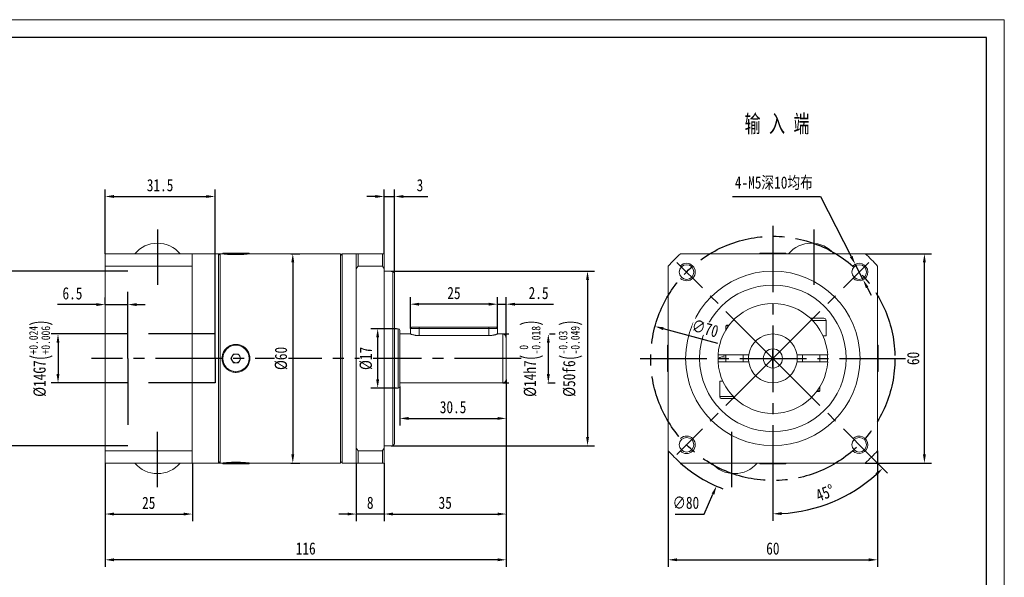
# Model space of a CAD drawing. Header units: millimetres. Extents: x -79 to 348, y -72 to 230.
# Tile 3 of 3: x 65 to 348, y 70 to 230. Entities that reach past the tile are written whole.
import ezdxf

# ---------------------------------------------------------------- set-up
doc = ezdxf.new("R2010")
doc.units = ezdxf.units.MM
doc.header["$PDSIZE"] = -1
doc.linetypes.add('CENTER2', pattern=[28.575, 19.05, -3.175, 3.175, -3.175])
doc.linetypes.add('DASHED2', pattern=[9.525, 6.35, -3.175])
doc.layers.get('0').update_dxf_attribs({"lineweight": 18})
doc.layers.get('Defpoints').update_dxf_attribs({"lineweight": 18})
for name, color, linetype in [('1轮廓实线层', 7, 'Continuous'), ('3中心线层', 1, 'CENTER2'), ('4虚线层', 6, 'DASHED2'), ('7标注层', 4, 'Continuous')]:
    doc.layers.add(name, color=color, linetype=linetype)
doc.layers.add('图框_外框线', color=7, linetype='Continuous', lineweight=18)
doc.styles.get("Standard").update_dxf_attribs({"font": 'txt', "width": 0.707})
doc.styles.add('TH_GBDIM', font='txt', dxfattribs={"width": 0.8})
doc.dimstyles.new('TH_GBDIM', dxfattribs={"dimtxt": 3.5, "dimasz": 2.5, "dimexe": 2, "dimexo": 0, "dimgap": 1.5, "dimtad": 1, "dimdec": 1, "dimdsep": 46, "dimtxsty": 'TH_GBDIM', "dimcen": 2.5, "dimdle": 5, "dimclrd": 4, "dimclre": 4, "dimclrt": 3, "dimadec": 0, "dimazin": 2, "dimtfac": 0.714286, "dimtdec": 1, "dimtmove": 0, "dimatfit": 3, "dimfxl": 1, "dimtolj": 1, "dimarcsym": 0})

# ---------------------------------------------------------------- blocks, each defined once
blk = doc.blocks.new('*D7')
at = {"layer": '7标注层', "color": 4, "lineweight": -2}
for p, q in [((269.8, 178.94), (294.98, 178.94)), ((294.98, 178.94), (303.82, 161.74)), ((307.25, 155.07), (304.97, 159.51)), ((308.4, 152.84), (309.54, 150.62))]:
    blk.add_line(p, q, dxfattribs=at)
at = {"layer": '7标注层', "color": 4}
for points in [[(303.45, 161.55), (304.2, 161.93), (304.97, 159.51)], [(308.77, 153.03), (308.03, 152.65), (307.25, 155.07)]]:
    blk.add_solid(points, dxfattribs=at)
at = {"layer": 'Defpoints', "color": 0}
for p in [(304.97, 159.51), (307.25, 155.07)]:
    blk.add_point(p, dxfattribs=at)
at = {"layer": '7标注层', "color": 3, "insert": (281.64, 182.74), "char_height": 3.5, "attachment_point": 5, "style": 'TH_GBDIM'}
blk.add_mtext('\\A1;4-M5深10均布{}', dxfattribs=at)
blk = doc.blocks.new('*D8')
at = {"layer": '7标注层', "color": 4, "lineweight": -2}
for p, q in [((251.36, 106.08), (251.36, 72.84)), ((311.36, 106.08), (311.36, 72.84)), ((253.86, 74.84), (308.86, 74.84))]:
    blk.add_line(p, q, dxfattribs=at)
at = {"layer": '7标注层', "color": 4}
for points in [[(253.86, 75.26), (253.86, 74.43), (251.36, 74.84)], [(308.86, 74.43), (308.86, 75.26), (311.36, 74.84)]]:
    blk.add_solid(points, dxfattribs=at)
at = {"layer": 'Defpoints', "color": 0}
for p in [(251.36, 106.08), (311.36, 106.08), (311.36, 74.84)]:
    blk.add_point(p, dxfattribs=at)
at = {"layer": '7标注层', "color": 3, "insert": (281.36, 78.06), "char_height": 3.5, "attachment_point": 5, "style": 'TH_GBDIM'}
blk.add_mtext('\\A1;60', dxfattribs=at)
blk = doc.blocks.new('*D9')
at = {"layer": '7标注层', "color": 4, "lineweight": -2}
for p, q in [((307.82, 162.54), (326.81, 162.54)), ((324.81, 105.04), (324.81, 160.04)), ((307.82, 102.54), (326.81, 102.54))]:
    blk.add_line(p, q, dxfattribs=at)
at = {"layer": '7标注层', "color": 4}
for points in [[(325.23, 160.04), (324.39, 160.04), (324.81, 162.54)], [(324.39, 105.04), (325.23, 105.04), (324.81, 102.54)]]:
    blk.add_solid(points, dxfattribs=at)
at = {"layer": 'Defpoints', "color": 0}
for p in [(307.82, 162.54), (324.81, 162.54), (307.82, 102.54)]:
    blk.add_point(p, dxfattribs=at)
at = {"layer": '7标注层', "color": 3, "insert": (321.6, 132.54), "char_height": 3.5, "attachment_point": 5, "rotation": 90, "style": 'TH_GBDIM'}
blk.add_mtext('\\A1;60', dxfattribs=at)
blk = doc.blocks.new('*D10')
at = {"layer": '7标注层', "color": 4, "lineweight": -2}
for p, q in [((96.43, 139.54), (74.42, 139.54)), ((76.42, 137.04), (76.42, 128.04)), ((96.43, 125.54), (74.42, 125.54))]:
    blk.add_line(p, q, dxfattribs=at)
at = {"layer": '7标注层', "color": 4}
for points in [[(76.83, 137.04), (76, 137.04), (76.42, 139.54)], [(76, 128.04), (76.83, 128.04), (76.42, 125.54)]]:
    blk.add_solid(points, dxfattribs=at)
at = {"layer": 'Defpoints', "color": 0}
for p in [(96.43, 139.54), (76.42, 125.54), (96.43, 125.54)]:
    blk.add_point(p, dxfattribs=at)
at = {"layer": '7标注层', "color": 3, "insert": (71.55, 132.54), "char_height": 3.5, "attachment_point": 5, "rotation": 90, "style": 'TH_GBDIM'}
blk.add_mtext('\\A1;{%%c14}{}{G7\\H0.7143x;{\\H2x;\\W0.5;(}\\S+0.024^ +0.006;{\\H2x;\\W0.5;)}}', dxfattribs=at)
blk = doc.blocks.new('*D11')
at = {"layer": '7标注层', "color": 4, "lineweight": -2}
for p, q in [((89.93, 157.54), (60.84, 157.54)), ((62.84, 155.04), (62.84, 110.04)), ((89.93, 107.54), (60.84, 107.54))]:
    blk.add_line(p, q, dxfattribs=at)
at = {"layer": '7标注层', "color": 4}
for points in [[(63.26, 155.04), (62.43, 155.04), (62.84, 157.54)], [(62.43, 110.04), (63.26, 110.04), (62.84, 107.54)]]:
    blk.add_solid(points, dxfattribs=at)
at = {"layer": 'Defpoints', "color": 0}
for p in [(89.93, 157.54), (62.84, 107.54), (89.93, 107.54)]:
    blk.add_point(p, dxfattribs=at)
at = {"layer": '7标注层', "color": 3, "insert": (57.98, 132.54), "char_height": 3.5, "attachment_point": 5, "rotation": 90, "style": 'TH_GBDIM'}
blk.add_mtext('\\A1;{%%c50}{}{F6\\H0.7143x;{\\H2x;\\W0.5;(}\\S+0.049^ +0.03;{\\H2x;\\W0.5;)}}', dxfattribs=at)
blk = doc.blocks.new('*D12')
at = {"layer": '7标注层', "color": 4, "lineweight": -2}
for p, q in [((89.93, 147.96), (89.93, 149.96)), ((96.43, 147.96), (96.43, 149.96)), ((87.43, 147.96), (76.28, 147.96)), ((89.93, 147.96), (96.43, 147.96)), ((98.93, 147.96), (101.43, 147.96))]:
    blk.add_line(p, q, dxfattribs=at)
at = {"layer": '7标注层', "color": 4}
for points in [[(87.43, 147.55), (87.43, 148.38), (89.93, 147.96)], [(98.93, 148.38), (98.93, 147.55), (96.43, 147.96)]]:
    blk.add_solid(points, dxfattribs=at)
at = {"layer": 'Defpoints', "color": 0}
for p in [(89.93, 147.96), (96.43, 147.96), (96.43, 147.96)]:
    blk.add_point(p, dxfattribs=at)
at = {"layer": '7标注层', "color": 3, "insert": (80.56, 151.17), "char_height": 3.5, "attachment_point": 5, "style": 'TH_GBDIM'}
blk.add_mtext('\\A1;6.5', dxfattribs=at)
blk = doc.blocks.new('*D13')
at = {"layer": '7标注层', "color": 4, "lineweight": -2}
for p, q in [((89.93, 162.54), (89.93, 180.94)), ((121.43, 139.54), (121.43, 180.94)), ((92.43, 178.94), (118.93, 178.94))]:
    blk.add_line(p, q, dxfattribs=at)
at = {"layer": '7标注层', "color": 4}
for points in [[(92.43, 179.35), (92.43, 178.52), (89.93, 178.94)], [(118.93, 178.52), (118.93, 179.35), (121.43, 178.94)]]:
    blk.add_solid(points, dxfattribs=at)
at = {"layer": 'Defpoints', "color": 0}
for p in [(121.43, 178.94), (89.93, 162.54), (121.43, 139.54)]:
    blk.add_point(p, dxfattribs=at)
at = {"layer": '7标注层', "color": 3, "insert": (105.68, 182.15), "char_height": 3.5, "attachment_point": 5, "style": 'TH_GBDIM'}
blk.add_mtext('\\A1;31.5', dxfattribs=at)
blk = doc.blocks.new('*D14')
at = {"layer": '7标注层', "color": 4, "lineweight": -2}
for p, q in [((89.93, 102.54), (89.93, 85.95)), ((114.93, 102.54), (114.93, 85.95)), ((92.43, 87.95), (112.43, 87.95))]:
    blk.add_line(p, q, dxfattribs=at)
at = {"layer": '7标注层', "color": 4}
for points in [[(92.43, 88.37), (92.43, 87.54), (89.93, 87.95)], [(112.43, 87.54), (112.43, 88.37), (114.93, 87.95)]]:
    blk.add_solid(points, dxfattribs=at)
at = {"layer": 'Defpoints', "color": 0}
for p in [(89.93, 102.54), (114.93, 102.54), (114.93, 87.95)]:
    blk.add_point(p, dxfattribs=at)
at = {"layer": '7标注层', "color": 3, "insert": (102.43, 91.14), "char_height": 3.5, "attachment_point": 5, "style": 'TH_GBDIM'}
blk.add_mtext('\\A1;25', dxfattribs=at)
blk = doc.blocks.new('*D15')
at = {"layer": '7标注层', "color": 4, "lineweight": -2}
for p, q in [((204.93, 119.94), (204.93, 72.84)), ((89.93, 96.42), (89.93, 72.84)), ((202.43, 74.84), (92.43, 74.84))]:
    blk.add_line(p, q, dxfattribs=at)
at = {"layer": '7标注层', "color": 4}
for points in [[(92.43, 75.26), (92.43, 74.43), (89.93, 74.84)], [(202.43, 74.43), (202.43, 75.26), (204.93, 74.84)]]:
    blk.add_solid(points, dxfattribs=at)
at = {"layer": 'Defpoints', "color": 0}
for p in [(204.93, 119.94), (89.93, 96.42), (89.93, 74.84)]:
    blk.add_point(p, dxfattribs=at)
at = {"layer": '7标注层', "color": 3, "insert": (147.43, 78.06), "char_height": 3.5, "attachment_point": 5, "style": 'TH_GBDIM'}
blk.add_mtext('\\A1;{116}{}{}', dxfattribs=at)
blk = doc.blocks.new('*D16')
at = {"layer": '7标注层', "color": 4, "lineweight": -2}
for p, q in [((169.93, 162.54), (169.93, 180.94)), ((172.93, 157.04), (172.93, 180.94)), ((167.43, 178.94), (164.93, 178.94)), ((169.93, 178.94), (172.93, 178.94)), ((175.43, 178.94), (182.45, 178.94))]:
    blk.add_line(p, q, dxfattribs=at)
at = {"layer": '7标注层', "color": 4}
for points in [[(167.43, 178.52), (167.43, 179.35), (169.93, 178.94)], [(175.43, 179.35), (175.43, 178.52), (172.93, 178.94)]]:
    blk.add_solid(points, dxfattribs=at)
at = {"layer": 'Defpoints', "color": 0}
for p in [(172.93, 178.94), (169.93, 162.54), (172.93, 157.04)]:
    blk.add_point(p, dxfattribs=at)
at = {"layer": '7标注层', "color": 3, "insert": (180.19, 182.15), "char_height": 3.5, "attachment_point": 5, "style": 'TH_GBDIM'}
blk.add_mtext('\\A1;{3}{}{}', dxfattribs=at)
blk = doc.blocks.new('*D17')
at = {"layer": '7标注层', "color": 4, "lineweight": -2}
for p, q in [((174.43, 124.54), (174.43, 113.35)), ((204.93, 126.54), (204.93, 113.35)), ((176.93, 115.35), (202.43, 115.35))]:
    blk.add_line(p, q, dxfattribs=at)
at = {"layer": '7标注层', "color": 4}
for points in [[(176.93, 115.76), (176.93, 114.93), (174.43, 115.35)], [(202.43, 114.93), (202.43, 115.76), (204.93, 115.35)]]:
    blk.add_solid(points, dxfattribs=at)
at = {"layer": 'Defpoints', "color": 0}
for p in [(174.43, 124.54), (204.93, 126.54), (204.93, 115.35)]:
    blk.add_point(p, dxfattribs=at)
at = {"layer": '7标注层', "color": 3, "insert": (189.68, 118.56), "char_height": 3.5, "attachment_point": 5, "style": 'TH_GBDIM'}
blk.add_mtext('\\A1;30.5', dxfattribs=at)
blk = doc.blocks.new('*D18')
at = {"layer": '7标注层', "color": 4, "lineweight": -2}
for p, q in [((171.93, 157.54), (230.23, 157.54)), ((228.23, 155.04), (228.23, 110.04)), ((171.93, 107.54), (230.23, 107.54))]:
    blk.add_line(p, q, dxfattribs=at)
at = {"layer": '7标注层', "color": 4}
for points in [[(228.65, 155.04), (227.82, 155.04), (228.23, 157.54)], [(227.82, 110.04), (228.65, 110.04), (228.23, 107.54)]]:
    blk.add_solid(points, dxfattribs=at)
at = {"layer": 'Defpoints', "color": 0}
for p in [(171.93, 157.54), (171.93, 107.54), (228.23, 107.54)]:
    blk.add_point(p, dxfattribs=at)
at = {"layer": '7标注层', "color": 3, "insert": (223.37, 132.54), "char_height": 3.5, "attachment_point": 5, "rotation": 90, "style": 'TH_GBDIM'}
blk.add_mtext('\\A1;{%%c50}{}{f6\\H0.7143x;{\\H2x;\\W0.5;(}\\S-0.03^ -0.049;{\\H2x;\\W0.5;)}}', dxfattribs=at)
blk = doc.blocks.new('*D19')
at = {"layer": '7标注层', "color": 4, "lineweight": -2}
for p, q in [((202.43, 141.14), (202.43, 150.08)), ((204.93, 138.54), (204.93, 150.08)), ((199.93, 148.08), (197.43, 148.08)), ((202.43, 148.08), (204.93, 148.08)), ((207.43, 148.08), (218.48, 148.08))]:
    blk.add_line(p, q, dxfattribs=at)
at = {"layer": '7标注层', "color": 4}
for points in [[(199.93, 147.66), (199.93, 148.49), (202.43, 148.08)], [(207.43, 148.49), (207.43, 147.66), (204.93, 148.08)]]:
    blk.add_solid(points, dxfattribs=at)
at = {"layer": 'Defpoints', "color": 0}
for p in [(204.93, 148.08), (202.43, 141.14), (204.93, 138.54)]:
    blk.add_point(p, dxfattribs=at)
at = {"layer": '7标注层', "color": 3, "insert": (214.2, 151.27), "char_height": 3.5, "attachment_point": 5, "style": 'TH_GBDIM'}
blk.add_mtext('\\A1;2.5', dxfattribs=at)
blk = doc.blocks.new('*D20')
at = {"layer": '7标注层', "color": 4, "lineweight": -2}
for p, q in [((177.43, 141.14), (177.43, 150.08)), ((202.43, 141.14), (202.43, 150.08)), ((199.93, 148.08), (179.93, 148.08))]:
    blk.add_line(p, q, dxfattribs=at)
at = {"layer": '7标注层', "color": 4}
for points in [[(179.93, 148.49), (179.93, 147.66), (177.43, 148.08)], [(199.93, 147.66), (199.93, 148.49), (202.43, 148.08)]]:
    blk.add_solid(points, dxfattribs=at)
at = {"layer": 'Defpoints', "color": 0}
for p in [(177.43, 148.08), (177.43, 141.14), (202.43, 141.14)]:
    blk.add_point(p, dxfattribs=at)
at = {"layer": '7标注层', "color": 3, "insert": (189.93, 151.27), "char_height": 3.5, "attachment_point": 5, "style": 'TH_GBDIM'}
blk.add_mtext('\\A1;25', dxfattribs=at)
blk = doc.blocks.new('*D21')
at = {"layer": '7标注层', "color": 4, "lineweight": -2}
for p, q in [((169.93, 102.54), (169.93, 85.95)), ((204.93, 104.01), (204.93, 85.95)), ((172.43, 87.95), (202.43, 87.95))]:
    blk.add_line(p, q, dxfattribs=at)
at = {"layer": '7标注层', "color": 4}
for points in [[(172.43, 88.37), (172.43, 87.54), (169.93, 87.95)], [(202.43, 87.54), (202.43, 88.37), (204.93, 87.95)]]:
    blk.add_solid(points, dxfattribs=at)
at = {"layer": 'Defpoints', "color": 0}
for p in [(169.93, 102.54), (204.93, 104.01), (204.93, 87.95)]:
    blk.add_point(p, dxfattribs=at)
at = {"layer": '7标注层', "color": 3, "insert": (187.43, 91.16), "char_height": 3.5, "attachment_point": 5, "style": 'TH_GBDIM'}
blk.add_mtext('\\A1;35', dxfattribs=at)
blk = doc.blocks.new('*D22')
at = {"layer": '7标注层', "color": 4, "lineweight": -2}
for p, q in [((161.93, 102.54), (161.93, 85.95)), ((169.93, 102.54), (169.93, 85.95)), ((159.43, 87.95), (156.93, 87.95)), ((169.93, 87.95), (161.93, 87.95)), ((172.43, 87.95), (174.93, 87.95))]:
    blk.add_line(p, q, dxfattribs=at)
at = {"layer": '7标注层', "color": 4}
for points in [[(159.43, 87.54), (159.43, 88.37), (161.93, 87.95)], [(172.43, 88.37), (172.43, 87.54), (169.93, 87.95)]]:
    blk.add_solid(points, dxfattribs=at)
at = {"layer": 'Defpoints', "color": 0}
for p in [(161.93, 102.54), (169.93, 102.54), (161.93, 87.95)]:
    blk.add_point(p, dxfattribs=at)
at = {"layer": '7标注层', "color": 3, "insert": (165.93, 91.16), "char_height": 3.5, "attachment_point": 5, "style": 'TH_GBDIM'}
blk.add_mtext('\\A1;8', dxfattribs=at)
blk = doc.blocks.new('*D26')
at = {"layer": '7标注层', "color": 4, "lineweight": -2}
for p, q in [((203.93, 139.54), (205.62, 139.54)), ((217.35, 139.54), (218.99, 139.54)), ((216.99, 137.04), (216.99, 128.04)), ((203.93, 125.54), (205.62, 125.54)), ((216.89, 125.54), (218.99, 125.54))]:
    blk.add_line(p, q, dxfattribs=at)
at = {"layer": '7标注层', "color": 4}
for points in [[(217.41, 137.04), (216.57, 137.04), (216.99, 139.54)], [(216.57, 128.04), (217.41, 128.04), (216.99, 125.54)]]:
    blk.add_solid(points, dxfattribs=at)
at = {"layer": 'Defpoints', "color": 0}
for p in [(203.93, 139.54), (203.93, 125.54), (216.99, 125.54)]:
    blk.add_point(p, dxfattribs=at)
at = {"layer": '7标注层', "color": 3, "insert": (212.13, 132.54), "char_height": 3.5, "attachment_point": 5, "rotation": 90, "style": 'TH_GBDIM'}
blk.add_mtext('\\A1;{%%c14}{}{h7\\H0.7143x;{\\H2x;\\W0.5;(}\\S 0^ -0.018;{\\H2x;\\W0.5;)}}', dxfattribs=at)
blk = doc.blocks.new('*D27')
at = {"layer": '7标注层', "color": 4, "lineweight": -2}
for p, q in [((281.36, 130.04), (281.36, 135.04)), ((278.86, 132.54), (283.86, 132.54)), ((261.67, 87.95), (264.19, 93.67)), ((253.31, 87.95), (261.67, 87.95))]:
    blk.add_line(p, q, dxfattribs=at)
blk.add_arc((281.36, 132.54), 40, 228.5904, 249.0341, dxfattribs=at)
at = {"layer": '7标注层', "color": 4}
blk.add_solid([(264.57, 93.5), (263.81, 93.83), (265.2, 95.95)], dxfattribs=at)
at = {"layer": 'Defpoints', "color": 0}
for p in [(297.52, 169.13), (265.2, 95.95)]:
    blk.add_point(p, dxfattribs=at)
at = {"layer": '7标注层', "color": 3, "insert": (256.43, 91.16), "char_height": 3.5, "attachment_point": 5, "style": 'TH_GBDIM'}
blk.add_mtext('\\A1;{∅80}{}{}', dxfattribs=at)
blk = doc.blocks.new('*D29')
at = {"color": 4, "lineweight": -2}
for p, q in [((308.87, 105.03), (314.26, 99.64)), ((281.36, 94.54), (281.36, 86.01))]:
    blk.add_line(p, q, dxfattribs=at)
blk.add_arc((281.36, 132.54), 44.53, 273.2173, 311.7827, dxfattribs=at)
at = {"color": 4}
for points in [[(311.32, 99.04), (310.74, 99.64), (312.85, 101.06)], [(283.85, 88.5), (283.87, 87.67), (281.36, 88.01)]]:
    blk.add_solid(points, dxfattribs=at)
at = {"layer": 'Defpoints', "color": 0}
for p in [(281.36, 170.54), (281.36, 132.54), (308.87, 105.03), (281.36, 94.54), (303.63, 93.98)]:
    blk.add_point(p, dxfattribs=at)
at = {"color": 3, "insert": (296.31, 94), "char_height": 3.5, "attachment_point": 5, "rotation": 21.1964, "style": 'TH_GBDIM'}
blk.add_mtext('\\A1;45%%d', dxfattribs=at)
blk = doc.blocks.new('*D30')
at = {"layer": '7标注层', "color": 4, "lineweight": -2}
blk.add_line((265.55, 136.83), (250, 141.05), dxfattribs=at)
at = {"layer": '7标注层', "color": 4}
blk.add_solid([(250.11, 141.46), (249.89, 140.65), (247.58, 141.71)], dxfattribs=at)
at = {"layer": 'Defpoints', "color": 0}
for p in [(247.58, 141.71), (315.14, 123.38)]:
    blk.add_point(p, dxfattribs=at)
at = {"layer": '7标注层', "color": 3, "insert": (261.94, 141.14), "char_height": 3.5, "attachment_point": 5, "rotation": 344.8165, "style": 'TH_GBDIM'}
blk.add_mtext('\\A1;∅70', dxfattribs=at)
blk = doc.blocks.new('*D31')
at = {"layer": '7标注层', "color": 4, "lineweight": -2}
for p, q in [((173.43, 141.04), (166.06, 141.04)), ((168.06, 138.54), (168.06, 126.54)), ((173.43, 124.04), (166.06, 124.04))]:
    blk.add_line(p, q, dxfattribs=at)
at = {"layer": '7标注层', "color": 4}
for points in [[(168.48, 138.54), (167.64, 138.54), (168.06, 141.04)], [(167.64, 126.54), (168.48, 126.54), (168.06, 124.04)]]:
    blk.add_solid(points, dxfattribs=at)
at = {"layer": 'Defpoints', "color": 0}
for p in [(173.43, 141.04), (168.06, 124.04), (173.43, 124.04)]:
    blk.add_point(p, dxfattribs=at)
at = {"layer": '7标注层', "color": 3, "insert": (164.72, 132.54), "char_height": 3.5, "attachment_point": 5, "rotation": 90, "style": 'TH_GBDIM'}
blk.add_mtext('\\A1;{%%c17}{}{}', dxfattribs=at)
blk = doc.blocks.new('*D32')
at = {"layer": '7标注层', "color": 4, "lineweight": -2}
for p, q in [((143.18, 162.54), (145.73, 162.54)), ((143.73, 160.04), (143.73, 105.04)), ((143.18, 102.54), (145.73, 102.54))]:
    blk.add_line(p, q, dxfattribs=at)
at = {"layer": '7标注层', "color": 4}
for points in [[(144.14, 160.04), (143.31, 160.04), (143.73, 162.54)], [(143.31, 105.04), (144.14, 105.04), (143.73, 102.54)]]:
    blk.add_solid(points, dxfattribs=at)
at = {"layer": 'Defpoints', "color": 0}
for p in [(143.18, 162.54), (143.18, 102.54), (143.73, 102.54)]:
    blk.add_point(p, dxfattribs=at)
at = {"layer": '7标注层', "color": 3, "insert": (140.39, 132.54), "char_height": 3.5, "attachment_point": 5, "rotation": 90, "style": 'TH_GBDIM'}
blk.add_mtext('\\A1;{%%c60}{}{}', dxfattribs=at)

msp = doc.modelspace()

# ---------------------------------------------------------------- linework, layer by layer
at = {"color": 7, "linetype": 'Continuous', "lineweight": 15}
for p, q in [((104.947112, 165.541958), (104.908631, 165.541958)), ((292.380923, 165.541958), (292.342441, 165.541958)), ((89.927871, 158.999449), (89.927871, 162.541936)), ((107.925796, 162.541936), (89.927871, 162.541936)), ((114.927871, 162.541936), (114.927871, 132.541936)), ((114.927872, 162.541936), (114.927872, 158.999449)), ((122.427871, 132.541936), (122.427871, 162.541936)), ((122.927871, 162.541936), (122.927871, 102.541936)), ((123.662871, 162.721936), (129.310371, 162.721936)), ((129.310371, 162.721936), (131.192871, 162.721936)), ((157.427871, 162.541936), (157.427871, 102.541936)), ((157.927871, 162.541936), (157.927871, 132.541936)), ((161.927871, 158.237267), (161.927871, 162.541936)), ((162.427871, 162.541936), (162.427871, 158.999449)), ((169.427871, 162.541936), (162.427871, 162.541936)), ((169.427871, 158.999449), (169.427871, 162.541936)), ((169.927871, 162.541936), (169.927871, 158.237267)), ((307.819195, 162.541936), (254.904169, 162.541936)), ((277.596682, 162.721936), (285.126682, 162.721936)), ((89.927871, 106.084423), (89.927871, 158.999449)), ((89.927871, 158.999449), (114.927872, 158.999449)), ((89.927871, 106.084424), (89.927871, 158.999449)), ((114.927872, 132.541937), (114.927872, 158.999449)), ((161.927871, 132.541936), (161.927871, 158.237267)), ((162.427871, 158.999449), (169.427871, 158.999449)), ((169.927871, 106.846606), (169.927871, 158.237267)), ((251.361682, 158.999449), (251.361682, 106.084423)), ((311.361682, 106.084423), (311.361682, 158.999449)), ((172.427871, 107.541936), (172.427871, 157.541936)), ((172.927871, 157.041936), (172.927871, 108.041936)), ((292.123304, 144.041936), (294.174182, 144.041936)), ((294.174182, 144.041936), (295.986682, 144.041936)), ((179.927871, 141.141936), (177.427871, 141.141936)), ((177.827871, 141.541936), (179.927871, 141.541936)), ((179.927871, 141.541936), (199.927871, 141.541936)), ((179.927871, 141.541936), (179.927871, 141.141936)), ((199.927871, 141.141936), (179.927871, 141.141936)), ((179.927871, 141.141936), (179.927871, 139.080285)), ((199.927871, 141.141936), (199.927871, 141.541936)), ((199.927871, 141.541936), (202.027871, 141.541936)), ((202.427871, 141.141936), (199.927871, 141.141936)), ((199.927871, 141.141936), (199.927871, 139.080285)), ((268.650565, 141.841936), (267.861682, 141.841936)), ((268.061682, 142.041936), (268.783866, 142.041936)), ((294.486682, 143.416936), (292.754525, 143.416936)), ((296.611682, 143.416936), (294.486682, 143.416936)), ((173.927871, 132.541936), (173.927871, 141.041936)), ((174.427871, 140.541936), (174.427871, 132.541936)), ((199.927871, 139.080285), (179.927871, 139.080285)), ((203.927871, 132.541936), (203.927871, 139.541936)), ((204.927871, 138.541936), (204.927871, 132.541936)), ((296.611682, 139.041936), (295.707849, 139.041936)), ((251.181682, 128.776936), (251.181682, 136.306936)), ((311.541682, 136.306936), (311.541682, 128.776936)), ((125.984496, 132.541936), (126.706184, 133.791936)), ((126.706184, 133.791936), (128.149559, 133.791936)), ((128.149559, 133.791936), (128.871247, 132.541936)), ((273.928648, 133.541936), (266.144504, 133.541936)), ((296.57886, 133.541936), (288.794717, 133.541936)), ((297.00478, 133.400966), (296.813174, 133.552495)), ((114.927871, 132.541936), (114.927871, 102.541936)), ((114.927872, 106.084424), (114.927872, 132.541937)), ((122.427871, 102.541936), (122.427871, 132.541936)), ((126.706184, 131.291936), (125.984496, 132.541936)), ((128.149559, 131.291936), (126.706184, 131.291936)), ((128.871247, 132.541936), (128.149559, 131.291936)), ((157.927871, 132.541936), (157.927871, 102.541936)), ((161.927871, 106.846606), (161.927871, 132.541936)), ((173.927871, 124.041936), (173.927871, 132.541936)), ((174.427871, 132.541936), (174.427871, 124.541936)), ((203.927871, 125.541936), (203.927871, 132.541936)), ((204.927871, 132.541936), (204.927871, 126.541936)), ((265.727131, 131.539307), (265.702777, 132.048865)), ((266.144504, 131.541936), (273.928648, 131.541936)), ((288.794717, 131.541936), (296.57886, 131.541936)), ((266.111682, 126.041936), (267.015516, 126.041936)), ((266.111682, 121.666936), (268.236682, 121.666936)), ((268.236682, 121.666936), (269.968839, 121.666936)), ((294.661682, 123.041936), (293.924027, 123.041936)), ((294.072799, 123.241936), (294.861682, 123.241936)), ((268.549182, 121.041936), (266.736682, 121.041936)), ((270.600061, 121.041936), (268.549182, 121.041936)), ((114.927872, 106.084424), (89.927871, 106.084424)), ((89.927871, 102.541936), (89.927871, 106.084423)), ((114.927872, 106.084424), (114.927872, 102.541937)), ((161.927871, 102.541936), (161.927871, 106.846606)), ((169.427871, 106.084423), (162.427871, 106.084423)), ((162.427871, 106.084423), (162.427871, 102.541936)), ((169.427871, 102.541936), (169.427871, 106.084423)), ((169.927871, 106.846606), (169.927871, 102.541936)), ((89.927871, 102.541936), (107.925796, 102.541936)), ((131.192871, 102.361936), (123.662871, 102.361936)), ((162.427871, 102.541936), (169.427871, 102.541936)), ((254.904169, 102.541936), (307.819195, 102.541936)), ((285.126682, 102.361936), (277.596682, 102.361936)), ((104.908631, 99.541914), (104.947112, 99.541914)), ((270.342441, 99.541914), (270.380923, 99.541914))]:
    msp.add_line(p, q, dxfattribs=at)
at = {"color": 7, "linetype": 'Continuous', "lineweight": 15, "flags": 128}
for points in [[(265.702777, 132.048865), (265.716435, 133.360898), (265.72715, 133.544863)], [(296.996162, 133.54567), (297.0275, 132.378848), (296.996187, 131.538589)]]:
    msp.add_lwpolyline(points, dxfattribs=at)
for centre in [(256.612945, 157.290674), (306.11042, 157.290674), (256.612945, 107.793199), (306.11042, 107.793199)]:
    msp.add_circle(centre, 2.1)
at = {"color": 7, "linetype": 'Continuous', "lineweight": 15}
for centre, radius in [((281.361682, 132.541936), 25), ((281.361682, 132.541936), 21), ((127.427871, 132.541936), 3.765), ((281.361682, 132.541936), 2.75), ((281.361682, 132.541936), 2.75)]:
    msp.add_circle(centre, radius, dxfattribs=at)
for centre, radius, start, end in [((104.908631, 157.041958), 8.5, 90, 139.67997746), ((104.947112, 157.041958), 8.5, 40.32002254, 90), ((292.342441, 157.041958), 8.5, 90, 139.67997746), ((292.380923, 157.041958), 8.5, 40.32002254, 90), ((281.361682, 132.541936), 40, 131.40962211, 138.59037789), ((281.361682, 132.541936), 40, 41.40962211, 48.59037789), ((281.361682, 132.541936), 15.75, 3.64027588, 176.35972412), ((295.986682, 143.416936), 0.625, 0, 90), ((173.927871, 140.541936), 0.5, 0, 90), ((203.927871, 138.541936), 1, 0, 90), ((281.361682, 132.541936), 7, 8.2132107, 171.7867893), ((127.427871, 132.541936), 1.25, 150, 210), ((127.427871, 132.541936), 1.25, 90, 150), ((127.427871, 132.541936), 1.25, 30, 90), ((127.427871, 132.541936), 1.25, 330, 30), ((267.204424, 130.91881), 2.125, 71.98306934, 135.24046322), ((267.444475, 135.60361), 2.125, 255.97720168, 281.32259052), ((281.361682, 132.541936), 7, 171.7867893, 188.2132107), ((281.361682, 132.541936), 7, 351.7867893, 8.2132107), ((127.427871, 132.541936), 1.25, 210, 270), ((127.427871, 132.541936), 1.25, 270, 330), ((281.361682, 132.541936), 15.75, 183.64027588, 356.35972412), ((281.361682, 132.541936), 7, 188.2132107, 351.7867893), ((173.927871, 124.541936), 0.5, 270, 0), ((203.927871, 126.541936), 1, 270, 0), ((266.736682, 121.666936), 0.625, 180, 270), ((281.361682, 132.541936), 40, 221.40962211, 228.59037789), ((281.361682, 132.541936), 40, 311.40962211, 318.59037789), ((104.908631, 108.041914), 8.5, 220.32002254, 270), ((104.947112, 108.041914), 8.5, 270, 319.67997746), ((270.342441, 108.041914), 8.5, 220.32002254, 270), ((270.380923, 108.041914), 8.5, 270, 319.67997746)]:
    msp.add_arc(centre, radius, start, end, dxfattribs=at)
at = {"color": 4}
for centre, start, end in [((256.612945, 157.290674), 227.0467131, 135), ((306.11042, 157.290674), 225, 137.0467131), ((256.612945, 107.793199), 225, 132.9532869), ((306.11042, 107.793199), 222.9532869, 135)]:
    msp.add_arc(centre, 2.5, start, end, dxfattribs=at)
at = {"color": 7, "linetype": 'Continuous', "lineweight": 15}
for points, knots in [([(107.925796, 162.541936), (108.54285, 162.541936), (109.777998, 162.541936), (111.427626, 162.541936), (112.622879, 162.541936), (113.428702, 162.541936), (113.950108, 162.541936), (114.374531, 162.541936), (114.688464, 162.541936), (114.889664, 162.541936), (114.915136, 162.541936), (114.927871, 162.541936)], [0, 0, 0, 0, 0.1629979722, 0.3262710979, 0.4919228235, 0.5751551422, 0.6583829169, 0.7433472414, 0.8283066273, 0.9141544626, 1, 1, 1, 1]), ([(123.427871, 162.541936), (123.43049, 162.541587), (123.435745, 162.540885), (123.478587, 162.5352), (123.547878, 162.526134), (123.64533, 162.51365), (123.809792, 162.493186), (124.025737, 162.467628), (124.288613, 162.439103), (124.581581, 162.409341), (124.916789, 162.378964), (125.286262, 162.350651), (125.578258, 162.331061), (125.882978, 162.313639), (126.202648, 162.298708), (126.530041, 162.28702), (126.972086, 162.276128), (127.422554, 162.272569), (127.869909, 162.276737), (128.311551, 162.285796), (128.742353, 162.301834), (129.152517, 162.323544), (129.547091, 162.348408), (129.914318, 162.377012), (130.245167, 162.406938), (130.550802, 162.437003), (130.814488, 162.465955), (131.028544, 162.491189), (131.208194, 162.513238), (131.33724, 162.529943), (131.403414, 162.538677), (131.43264, 162.542569), (131.422174, 162.541179), (131.419279, 162.540795)], [0, 0, 0, 0, 0.02621828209, 0.0526198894, 0.07959874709, 0.1067765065, 0.13299452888, 0.18631358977, 0.21347600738, 0.23983777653, 0.2934497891, 0.32076377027, 0.34721885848, 0.37385895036, 0.40108497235, 0.42851460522, 0.45481038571, 0.50830651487, 0.53557242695, 0.56170457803, 0.61485299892, 0.64193090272, 0.66815021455, 0.72146715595, 0.74862619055, 0.77504691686, 0.82878410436, 0.85616572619, 0.88258953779, 0.93634675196, 0.96374729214, 0.98997247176, 1, 1, 1, 1]), ([(179.927871, 139.080285), (179.794384, 139.082675), (179.523362, 139.087527), (179.130821, 139.125306), (178.758061, 139.180942), (178.416085, 139.250297), (178.107637, 139.327047), (177.845125, 139.402761), (177.63521, 139.469944), (177.497629, 139.517099), (177.429777, 139.541253), (177.435084, 139.539363), (177.436873, 139.538727)], [0, 0, 0, 0, 0.1011220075, 0.2053094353, 0.3063967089, 0.4102015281, 0.5154274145, 0.6235208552, 0.7317291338, 0.8433234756, 0.9472020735, 1, 1, 1, 1]), ([(202.41887, 139.538727), (202.420587, 139.539337), (202.42544, 139.541064), (202.361398, 139.518277), (202.237287, 139.47565), (202.049884, 139.415019), (201.807142, 139.343342), (201.507359, 139.26589), (201.158332, 139.191629), (200.76614, 139.129996), (200.351833, 139.088179), (200.066313, 139.082863), (199.927871, 139.080285)], [0, 0, 0, 0, 0.054383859, 0.1537537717, 0.2559370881, 0.3568245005, 0.4603550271, 0.5665813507, 0.6757691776, 0.7837218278, 0.8951324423, 1, 1, 1, 1]), ([(123.427871, 132.541936), (123.438972, 132.318173), (123.461172, 131.870642), (123.634318, 131.218198), (123.907647, 130.604202), (124.280191, 130.042812), (124.743105, 129.55232), (125.282174, 129.143159), (125.884513, 128.831821), (126.530007, 128.624056), (127.200613, 128.530236), (127.874825, 128.547651), (128.534475, 128.67944), (129.162675, 128.916538), (129.741635, 129.257029), (130.258862, 129.688877), (130.695989, 130.204043), (131.043499, 130.785992), (131.286219, 131.419519), (131.420997, 132.08325), (131.440054, 132.758717), (131.348683, 133.425545), (131.145534, 134.065867), (130.8408, 134.66449), (130.438164, 135.203323), (129.950842, 135.670794), (129.389316, 136.049001), (128.771985, 136.330015), (128.11573, 136.50085), (127.442422, 136.561213), (126.770542, 136.505751), (126.118873, 136.341892), (125.505125, 136.069907), (124.942919, 135.700882), (124.450807, 135.240465), (124.038659, 134.703356), (123.726454, 134.102422), (123.482366, 133.380579), (123.447771, 132.848179), (123.427871, 132.541936)], [0, 0, 0, 0, 0.026686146, 0.0533729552, 0.080051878, 0.1067317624, 0.133558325, 0.160384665, 0.1873150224, 0.2142442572, 0.2410129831, 0.2677814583, 0.2943750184, 0.3209695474, 0.347647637, 0.3743263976, 0.4012160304, 0.4281049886, 0.4550050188, 0.4819040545, 0.5085984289, 0.5352930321, 0.5618868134, 0.5884816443, 0.6152320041, 0.6419826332, 0.6689078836, 0.6958321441, 0.7226772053, 0.7495215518, 0.77615299, 0.8027850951, 0.8294042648, 0.8560244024, 0.8828498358, 0.9096750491, 0.9366054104, 0.9635346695, 1, 1, 1, 1]), ([(114.927871, 102.541936), (114.916152, 102.541936), (114.892713, 102.541936), (114.706047, 102.541936), (114.411142, 102.541936), (114.000968, 102.541936), (113.484826, 102.541936), (112.66359, 102.541936), (111.448905, 102.541936), (109.779073, 102.541936), (108.543965, 102.541936), (107.925796, 102.541936)], [0, 0, 0, 0, 0.082377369, 0.1647566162, 0.2479905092, 0.3312288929, 0.4166088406, 0.5019938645, 0.673728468, 0.8367015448, 1, 1, 1, 1]), ([(131.416127, 102.543498), (131.419448, 102.543057), (131.433729, 102.541157), (131.344767, 102.553024), (131.148821, 102.578195), (130.843435, 102.614948), (130.440985, 102.658596), (129.95553, 102.704084), (129.392627, 102.746901), (128.777963, 102.781451), (128.119188, 102.804263), (127.448863, 102.812354), (126.773649, 102.805074), (126.124964, 102.783522), (125.507583, 102.749794), (124.948107, 102.708118), (124.452435, 102.662432), (124.042429, 102.61839), (123.727065, 102.580759), (123.482867, 102.549371), (123.447875, 102.544641), (123.427871, 102.541936)], [0, 0, 0, 0, 0.016411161, 0.070570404, 0.1230080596, 0.1769497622, 0.2296967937, 0.2839537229, 0.3370307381, 0.3916549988, 0.4445663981, 0.499036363, 0.5515386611, 0.60556583, 0.6580562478, 0.7120464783, 0.7649374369, 0.8193498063, 0.8724323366, 0.9270714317, 1, 1, 1, 1])]:
    msp.add_open_spline(points, degree=3, knots=knots, dxfattribs=at)
for points in [[(122.427871, 162.541936), (114.927871, 162.541936)], [(157.427871, 162.541875), (116.926138, 162.541705)], [(122.927871, 162.041936), (122.427871, 162.541936)], [(123.427871, 162.541936), (122.927871, 162.541936)], [(123.662871, 162.721936), (123.662871, 162.511529)], [(131.192871, 162.511596), (131.192871, 162.721936)], [(157.927871, 162.541936), (157.427871, 162.041936)], [(161.927871, 162.541936), (157.927871, 162.541936)], [(161.927871, 162.541936), (162.427871, 162.541936)], [(169.427871, 162.541936), (169.927871, 162.541936)], [(277.596682, 162.721936), (277.596682, 162.541936)], [(285.126682, 162.541936), (285.126682, 162.721936)], [(162.427871, 158.999449), (161.927871, 158.237267)], [(169.927871, 158.237267), (169.427871, 158.999449)], [(172.427871, 157.541936), (169.927871, 157.541936)], [(172.927871, 157.041936), (172.427871, 157.541936)], [(177.827871, 141.541936), (177.427871, 141.141936)], [(177.427871, 141.141936), (177.427871, 139.541936)], [(202.427871, 141.141936), (202.027871, 141.541936)], [(202.427871, 139.541936), (202.427871, 141.141936)], [(268.061682, 142.041936), (267.861682, 141.841936)], [(267.861682, 141.841936), (267.861682, 140.654427)], [(296.611682, 139.041936), (296.611682, 143.416936)], [(173.927871, 141.041936), (172.927871, 141.041936)], [(177.427871, 139.541936), (174.427871, 139.541936)], [(203.927871, 139.541936), (202.427871, 139.541936)], [(251.361682, 136.306936), (251.181682, 136.306936)], [(311.541682, 136.306936), (311.361682, 136.306936)], [(266.144504, 133.541936), (265.64346, 133.541936)], [(267.861682, 133.541936), (267.861682, 131.541936)], [(272.861682, 131.541936), (272.861682, 133.541936)], [(274.433479, 133.541936), (273.928648, 133.541936)], [(288.794717, 133.541936), (288.289885, 133.541936)], [(289.861682, 133.541936), (289.861682, 131.541936)], [(294.861682, 131.541936), (294.861682, 133.541936)], [(297.079904, 133.541936), (296.57886, 133.541936)], [(265.64346, 131.541936), (266.144504, 131.541936)], [(273.928648, 131.541936), (274.433479, 131.541936)], [(288.289885, 131.541936), (288.794717, 131.541936)], [(296.57886, 131.541936), (297.079904, 131.541936)], [(251.181682, 128.776936), (251.361682, 128.776936)], [(311.361682, 128.776936), (311.541682, 128.776936)], [(174.427871, 125.541936), (203.927871, 125.541936)], [(266.111682, 126.041936), (266.111682, 121.666936)], [(294.861682, 123.241936), (294.861682, 124.429446)], [(172.927871, 124.041936), (173.927871, 124.041936)], [(294.661682, 123.041936), (294.861682, 123.241936)], [(169.927871, 107.541936), (172.427871, 107.541936)], [(172.427871, 107.541936), (172.927871, 108.041936)], [(161.927871, 106.846606), (162.427871, 106.084423)], [(169.427871, 106.084423), (169.927871, 106.846606)], [(114.927871, 102.541936), (122.427871, 102.541936)], [(116.922567, 102.542643), (157.427871, 102.541936)], [(122.427871, 102.541936), (122.927871, 103.041936)], [(122.927871, 102.541936), (123.427871, 102.541936)], [(123.662871, 102.572188), (123.662871, 102.361936)], [(131.192871, 102.361936), (131.192871, 102.572229)], [(157.427871, 103.041936), (157.927871, 102.541936)], [(157.927871, 102.541936), (161.927871, 102.541936)], [(162.427871, 102.541936), (161.927871, 102.541936)], [(169.927871, 102.541936), (169.427871, 102.541936)], [(277.596682, 102.541936), (277.596682, 102.361936)], [(285.126682, 102.361936), (285.126682, 102.541936)]]:
    msp.add_open_spline(points, degree=1, dxfattribs=at)
at = {"layer": '3中心线层'}
for p, q in [((104.908631, 169.463538), (104.908631, 153.621915)), ((281.361682, 170.541936), (281.361682, 94.541936)), ((293.112363, 169.432009), (293.112363, 153.590386)), ((281.361682, 132.541936), (253.849807, 160.053811)), ((281.361682, 132.541936), (308.873557, 160.053811)), ((209.170162, 132.541936), (86.000135, 132.541936)), ((243.361682, 132.541936), (319.361682, 132.541936)), ((281.361682, 132.541936), (253.849807, 105.030061)), ((281.361682, 132.541936), (308.873557, 105.030061)), ((104.908631, 95.620334), (104.908631, 111.461957)), ((269.611001, 95.651864), (269.611001, 111.493487))]:
    msp.add_line(p, q, dxfattribs=at)
msp.add_circle((281.361682, 132.541936), 35, dxfattribs=at)
at = {"layer": '4虚线层', "ltscale": 3}
for p, q in [((96.427871, 157.541936), (89.927871, 157.541936)), ((96.427871, 132.541936), (96.427871, 157.541936)), ((121.427871, 139.541936), (96.427871, 139.541936)), ((121.427871, 132.541936), (121.427871, 139.541936)), ((96.427871, 132.541936), (96.427871, 107.541936)), ((121.427871, 132.541936), (121.427871, 125.541936)), ((121.427871, 125.541936), (96.427871, 125.541936)), ((96.427871, 107.541936), (89.927871, 107.541936))]:
    msp.add_line(p, q, dxfattribs=at)
at = {"layer": '图框_外框线', "color": 3}
msp.add_lwpolyline([(-78.998985, -72.156756), (347.714503, -72.156756), (347.714503, 229.590639), (-78.998985, 229.590639)], close=True, dxfattribs=at)
at = {"layer": '图框_外框线', "color": 3, "lineweight": 25}
msp.add_lwpolyline([(-53.599373, -67.076834), (342.63458, -67.076834), (342.63458, 224.510716), (-53.599373, 224.510716)], close=True, dxfattribs=at)

# ---------------------------------------------------------------- texts
at = {"color": 3, "insert": (273.260508, 202.294729), "char_height": 5, "width": 20.14053042, "attachment_point": 1}
msp.add_mtext('输 入 端', dxfattribs=at)

# ---------------------------------------------------------------- dimensions: what is measured, and where the dimension line sits
dim = msp.add_angular_dim_2l(base=(303.625598, 93.979703), line1=((281.361682, 132.541936), (308.873557, 105.030061)), line2=((281.361682, 170.541936), (281.361682, 94.541936)), dimstyle='TH_GBDIM')
dim.commit()
dim.dimension.update_dxf_attribs({"geometry": '*D29', "text_midpoint": (297.461432, 91.026568), "dimtype": 162})
at = {"layer": '7标注层'}
for base, p1, p2, picture, middle in [((121.427871, 178.936174), (89.927871, 162.541936), (121.427871, 139.541936), '*D13', (105.677871, 182.147068)), ((177.427871, 148.076351), (202.427871, 141.141936), (177.427871, 141.141936), '*D20', (189.927871, 151.267692)), ((204.927871, 148.076351), (202.427871, 141.141936), (204.927871, 138.541936), '*D19', (214.204408, 151.267692)), ((114.927871, 87.953075), (89.927871, 102.541936), (114.927871, 102.541936), '*D14', (102.427871, 91.144416)), ((161.927871, 87.953075), (169.927871, 102.541936), (161.927871, 102.541936), '*D22', (165.927871, 91.163969)), ((204.927871, 87.953075), (169.927871, 102.541936), (204.927871, 104.007826), '*D21', (187.427871, 91.163969))]:
    dim = msp.add_linear_dim(base=base, p1=p1, p2=p2, dimstyle='TH_GBDIM', override={"dimexo": 0, "dimgap": 1.5, "dimtad": 1, "dimjust": 0, "dimdec": 5, "dimlfac": 1, "dimse1": 0, "dimse2": 0, "dimsd1": 0, "dimsd2": 0}, dxfattribs=at)
    dim.commit()
    dim.dimension.update_dxf_attribs({"geometry": picture, "text_midpoint": middle})
for base, p1, p2, text, override, picture, middle in [((172.927871, 178.936174), (169.927871, 162.541936), (172.927871, 157.041936), '{<>}{}{}', {"dimexo": 0, "dimgap": 1.5, "dimtad": 1, "dimjust": 0, "dimdec": 1, "dimlfac": 1, "dimse1": 0, "dimse2": 0, "dimsd1": 0, "dimsd2": 0}, '*D16', (180.186531, 182.147068)), ((89.927871, 74.844832), (204.927871, 119.944895), (89.927871, 96.416118), '{116}{}{}', {"dimexo": 0, "dimgap": 1.5, "dimtad": 1, "dimjust": 0, "dimdec": 5, "dimlfac": 1, "dimse1": 0, "dimse2": 0, "dimsd1": 0, "dimsd2": 0}, '*D15', (147.427871, 78.055726))]:
    dim = msp.add_linear_dim(base=base, p1=p1, p2=p2, text=text, dimstyle='TH_GBDIM', override=override, dxfattribs=at)
    dim.commit()
    dim.dimension.update_dxf_attribs({"geometry": picture, "text_midpoint": middle})
for p1, p2, text, override, picture, middle in [((307.253299, 155.067202), (304.967541, 159.514146), '4-M<>深10均布{}', {"dimtoh": 1, "dimdec": 0, "dimpost": '<>', "dimcen": 0, "dimtvp": 0.1}, '*D7', (281.643152, 178.936174)), ((297.523306, 169.131578), (265.200058, 95.952294), '{<>}{}{}', {"dimgap": 1.5, "dimtad": 1, "dimtih": 1, "dimtoh": 1, "dimdec": 1, "dimlfac": 1, "dimse1": 0, "dimse2": 0, "dimsd1": 0, "dimsd2": 0, "dimtix": 0, "dimtofl": 0, "dimatfit": 3}, '*D27', (256.433474, 87.953075))]:
    dim = msp.add_diameter_dim_2p(p1=p1, p2=p2, text=text, dimstyle='TH_GBDIM', override=override, dxfattribs=at)
    dim.commit()
    dim.dimension.update_dxf_attribs({"geometry": picture, "text_midpoint": middle, "dimtype": 163})
dim = msp.add_linear_dim(base=(324.811227, 162.541936), p1=(307.819195, 102.541936), p2=(307.819195, 162.541936), angle=90, dimstyle='TH_GBDIM', override={"dimexo": 0, "dimgap": 1.5, "dimtad": 1, "dimjust": 0, "dimdec": 5, "dimlfac": 1, "dimse1": 0, "dimse2": 0, "dimsd1": 0, "dimsd2": 0}, dxfattribs=at)
dim.commit()
dim.dimension.update_dxf_attribs({"geometry": '*D9', "text_midpoint": (324.811227, 132.541936), "dimtype": 160})
for base, p1, p2, text, picture, middle in [((62.842864, 107.541936), (89.927871, 157.541936), (89.927871, 107.541936), '{%%c<>}{}{F6\\H0.7143x;{\\H2x;\\W0.5;(}\\S+0.049^ +0.03;{\\H2x;\\W0.5;)}}', '*D11', (57.978039, 132.541936)), ((228.233273, 107.541936), (171.927871, 157.541936), (171.927871, 107.541936), '{%%c<>}{}{f6\\H0.7143x;{\\H2x;\\W0.5;(}\\S-0.03^ -0.049;{\\H2x;\\W0.5;)}}', '*D18', (223.368448, 132.541936))]:
    dim = msp.add_linear_dim(base=base, p1=p1, p2=p2, angle=90, text=text, dimstyle='TH_GBDIM', override={"dimexo": 0, "dimgap": 1.5, "dimtad": 1, "dimjust": 0, "dimdec": 5, "dimlfac": 1, "dimse1": 0, "dimse2": 0, "dimsd1": 0, "dimsd2": 0}, dxfattribs=at)
    dim.commit()
    dim.dimension.update_dxf_attribs({"geometry": picture, "text_midpoint": middle})
for base, p1, p2, text, picture, middle in [((76.415976, 125.541936), (96.427871, 139.541936), (96.427871, 125.541936), '{%%c<>}{}{G7\\H0.7143x;{\\H2x;\\W0.5;(}\\S+0.024^ +0.006;{\\H2x;\\W0.5;)}}', '*D10', (76.415976, 132.541936)), ((216.991299, 125.541936), (203.927871, 139.541936), (203.927871, 125.541936), '{%%c<>}{}{h7\\H0.7143x;{\\H2x;\\W0.5;(}\\S 0^ -0.018;{\\H2x;\\W0.5;)}}', '*D26', (216.991299, 132.541936))]:
    dim = msp.add_linear_dim(base=base, p1=p1, p2=p2, angle=90, text=text, dimstyle='TH_GBDIM', override={"dimdec": 5}, dxfattribs=at)
    dim.commit()
    dim.dimension.update_dxf_attribs({"geometry": picture, "text_midpoint": middle, "dimtype": 160})
for base, p1, p2, picture, middle in [((96.427871, 147.962409), (89.927871, 147.962409), (96.427871, 147.962409), '*D12', (80.561205, 147.962409)), ((204.927871, 115.347854), (174.427871, 124.541936), (204.927871, 126.541936), '*D17', (189.677871, 115.347854)), ((311.361682, 74.844832), (251.361682, 106.084423), (311.361682, 106.084423), '*D8', (281.361682, 74.844832))]:
    dim = msp.add_linear_dim(base=base, p1=p1, p2=p2, dimstyle='TH_GBDIM', override={"dimexo": 0, "dimgap": 1.5, "dimtad": 1, "dimjust": 0, "dimdec": 5, "dimlfac": 1, "dimse1": 0, "dimse2": 0, "dimsd1": 0, "dimsd2": 0}, dxfattribs=at)
    dim.commit()
    dim.dimension.update_dxf_attribs({"geometry": picture, "text_midpoint": middle, "dimtype": 160})

# ---------------------------------------------------------------- next in the draw order: wipeouts: each hides what was drawn before it
for points in [[(257.832222, 140.274482), (258.853674, 144.038341), (266.059695, 142.082741), (265.038243, 138.318882)], [(142.427676, 128.608603), (138.527676, 128.608603), (138.527676, 136.47527), (142.427676, 136.47527)], [(166.758815, 128.608603), (162.858815, 128.608603), (162.858815, 136.47527), (166.758815, 136.47527)]]:
    msp.add_wipeout(points).dxf.layer = '1轮廓实线层'

# ---------------------------------------------------------------- next in the draw order: dimensions: what is measured, and where the dimension line sits
dim = msp.add_linear_dim(base=(143.727676, 102.541936), p1=(143.176103, 162.541936), p2=(143.176103, 102.541936), angle=90, text='{%%c<>}{}{}', dimstyle='TH_GBDIM', override={"dimexo": 0, "dimgap": 1.5, "dimtad": 1, "dimjust": 0, "dimdec": 5, "dimlfac": 1, "dimse1": 0, "dimse2": 0, "dimsd1": 0, "dimsd2": 0}, dxfattribs=at)
dim.commit()
dim.dimension.update_dxf_attribs({"geometry": '*D32', "text_midpoint": (140.388994, 132.541936)})
dim = msp.add_diameter_dim_2p(p1=(315.139906, 123.375059), p2=(247.583459, 141.708813), dimstyle='TH_GBDIM', override={"dimgap": 1.5, "dimtad": 1, "dimtih": 0, "dimtoh": 0, "dimdec": 5, "dimlfac": 1, "dimse1": 0, "dimse2": 0, "dimsd1": 0, "dimsd2": 0, "dimtix": 0}, dxfattribs=at)
dim.commit()
dim.dimension.update_dxf_attribs({"geometry": '*D30', "text_midpoint": (261.094748, 138.042062), "dimtype": 163})
dim = msp.add_linear_dim(base=(168.058815, 124.041936), p1=(173.427871, 141.041936), p2=(173.427871, 124.041936), angle=90, text='{%%c<>}{}{}', dimstyle='TH_GBDIM', override={"dimexo": 0, "dimgap": 1.5, "dimtad": 1, "dimjust": 0, "dimdec": 5, "dimlfac": 1, "dimse1": 0, "dimse2": 0, "dimsd1": 0, "dimsd2": 0}, dxfattribs=at)
dim.commit()
dim.dimension.update_dxf_attribs({"geometry": '*D31', "text_midpoint": (168.058815, 132.541936), "dimtype": 160})

doc.saveas('drawing.dxf')
